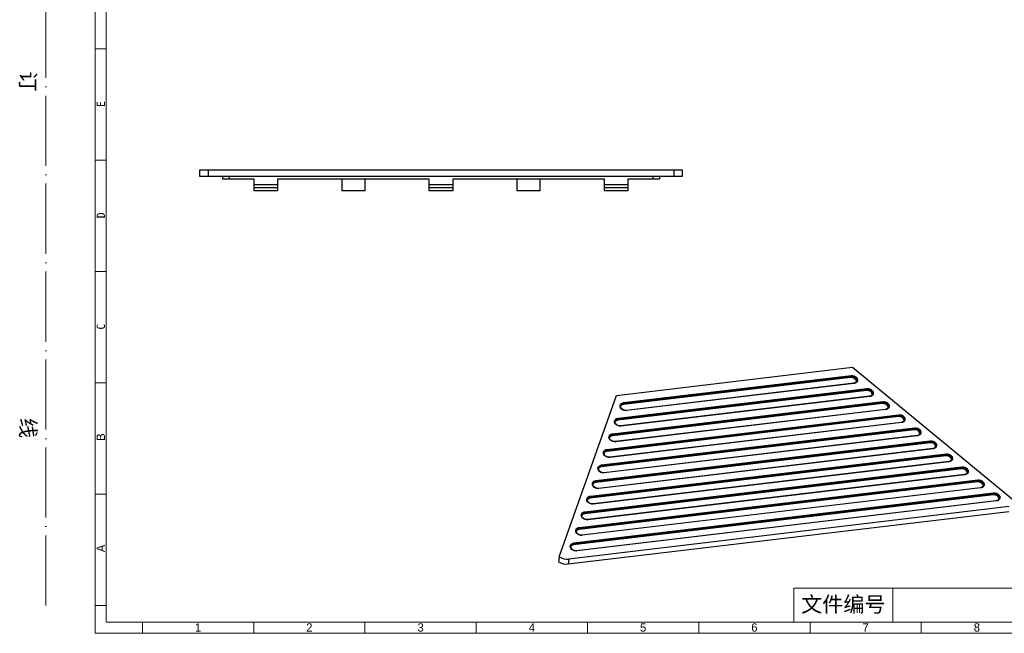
# Model space of a CAD drawing. Header units: millimetres. Extents: x 2960 to 3589, y 1910 to 2355.
# Tile 1 of 3: x 2982 to 3319, y 1935 to 2145. Entities that reach past the tile are written whole.
import ezdxf

# ---------------------------------------------------------------- set-up
doc = ezdxf.new("R2010")
doc.units = ezdxf.units.MM
doc.linetypes.add('ACAD_ISO04W100', pattern=[30, 24, -3, 0, -3])
doc.linetypes.add('CENTERLINE', pattern=[30, 12, -1.5, 3, -1.5, 12])
doc.layers.add('框', color=1, linetype='CENTERLINE', lineweight=5)
doc.styles.add('s', font='txt')
doc.styles.add('SIMPLEX', font='SIMPLEX.shx', dxfattribs={"height": 3.5})
doc.styles.get("Standard").update_dxf_attribs({"font": 'arial.ttf'})

msp = doc.modelspace()

# ---------------------------------------------------------------- linework, layer by layer
at = {"color": 7, "linetype": 'Continuous'}
for p, q in [((3043.633, 2091.195), (3209.131, 2091.195)), ((3209.088, 2093.195), (3043.676, 2093.195)), ((3046.69, 2093.195), (3046.635, 2091.195)), ((3051.588, 2091.195), (3051.588, 2090.195)), ((3053.788, 2091.195), (3053.788, 2090.195)), ((3198.976, 2091.195), (3198.976, 2090.195)), ((3201.176, 2091.195), (3201.176, 2090.195)), ((3206.074, 2093.195), (3206.128, 2091.195)), ((3062.382, 2090.195), (3051.588, 2090.195)), ((3062.382, 2086.195), (3062.382, 2090.195)), ((3070.382, 2088.195), (3062.382, 2088.195)), ((3070.382, 2090.195), (3070.382, 2086.195)), ((3122.382, 2090.195), (3070.382, 2090.195)), ((3092.382, 2090.195), (3092.382, 2086.195)), ((3100.382, 2086.195), (3100.382, 2090.195)), ((3122.382, 2086.195), (3122.382, 2090.195)), ((3130.382, 2088.195), (3122.382, 2088.195)), ((3182.382, 2090.195), (3130.382, 2090.195)), ((3130.382, 2090.195), (3130.382, 2086.195)), ((3152.382, 2090.195), (3152.382, 2086.195)), ((3160.382, 2086.195), (3160.382, 2090.195)), ((3182.382, 2086.195), (3182.382, 2090.195)), ((3190.382, 2088.195), (3182.382, 2088.195)), ((3201.176, 2090.195), (3190.382, 2090.195)), ((3190.382, 2090.195), (3190.382, 2086.195)), ((3070.382, 2087.195), (3062.382, 2087.195)), ((3070.382, 2086.195), (3062.382, 2086.195)), ((3100.382, 2086.195), (3092.382, 2086.195)), ((3130.382, 2087.195), (3122.382, 2087.195)), ((3130.382, 2086.195), (3122.382, 2086.195)), ((3160.382, 2086.195), (3152.382, 2086.195)), ((3190.382, 2087.195), (3182.382, 2087.195)), ((3190.382, 2086.195), (3182.382, 2086.195)), ((3186.493, 2016.17), (3267.33, 2025.793)), ((3267.33, 2025.793), (3323.478, 1979.537)), ((3266.761, 2022.271), (3188.843, 2012.996)), ((3188.911, 2013.679), (3266.83, 2022.954)), ((3188.935, 2013.406), (3266.854, 2022.681)), ((3267.755, 2020.299), (3189.836, 2011.024)), ((3267.812, 2020.227), (3189.893, 2010.952)), ((3266.761, 2022.271), (3266.854, 2022.681)), ((3267.891, 2020.321), (3267.755, 2020.299)), ((3268.753, 2020.983), (3268.752, 2020.981)), ((3272.183, 2017.804), (3186.949, 2007.658)), ((3187.018, 2008.341), (3272.252, 2018.487)), ((3187.041, 2008.068), (3272.276, 2018.214)), ((3272.183, 2017.804), (3272.276, 2018.214)), ((3166.882, 1960.896), (3186.493, 2016.17)), ((3277.606, 2013.337), (3185.055, 2002.32)), ((3185.124, 2003.003), (3277.675, 2014.02)), ((3185.147, 2002.73), (3277.698, 2013.747)), ((3273.177, 2015.832), (3187.942, 2005.686)), ((3273.234, 2015.76), (3187.999, 2005.614)), ((3188.843, 2012.996), (3188.935, 2013.406)), ((3273.314, 2015.854), (3273.177, 2015.832)), ((3274.176, 2016.516), (3274.175, 2016.514)), ((3277.606, 2013.337), (3277.698, 2013.747)), ((3278.599, 2011.365), (3186.048, 2000.348)), ((3278.656, 2011.293), (3186.105, 2000.276)), ((3187.87, 2012.543), (3187.87, 2012.543)), ((3189.836, 2011.024), (3189.698, 2011.013)), ((3278.736, 2011.387), (3278.599, 2011.365)), ((3279.598, 2012.049), (3279.597, 2012.047)), ((3283.028, 2008.87), (3183.161, 1996.982)), ((3183.23, 1997.665), (3283.097, 2009.553)), ((3183.254, 1997.392), (3283.121, 2009.28)), ((3284.022, 2006.898), (3184.155, 1995.01)), ((3284.079, 2006.826), (3184.211, 1994.938)), ((3185.976, 2007.205), (3185.976, 2007.205)), ((3186.949, 2007.658), (3187.041, 2008.068)), ((3283.028, 2008.87), (3283.121, 2009.28)), ((3284.158, 2006.92), (3284.022, 2006.898)), ((3285.02, 2007.582), (3285.019, 2007.58)), ((3288.45, 2004.403), (3181.267, 1991.644)), ((3181.336, 1992.327), (3288.519, 2005.086)), ((3181.36, 1992.054), (3288.543, 2004.813)), ((3187.942, 2005.686), (3187.805, 2005.675)), ((3288.45, 2004.403), (3288.543, 2004.813)), ((3290.442, 2003.115), (3290.442, 2003.113)), ((3293.873, 1999.936), (3179.373, 1986.306)), ((3179.442, 1986.989), (3293.942, 2000.619)), ((3179.466, 1986.716), (3293.965, 2000.346)), ((3289.444, 2002.431), (3182.261, 1989.672)), ((3289.501, 2002.359), (3182.318, 1989.6)), ((3184.083, 2001.867), (3184.083, 2001.867)), ((3185.055, 2002.32), (3185.147, 2002.73)), ((3186.048, 2000.348), (3185.911, 2000.337)), ((3289.581, 2002.453), (3289.444, 2002.431)), ((3293.873, 1999.936), (3293.965, 2000.346)), ((3294.866, 1997.964), (3180.367, 1984.334)), ((3294.923, 1997.891), (3180.424, 1984.262)), ((3182.189, 1996.529), (3182.189, 1996.529)), ((3183.161, 1996.982), (3183.254, 1997.392)), ((3295.003, 1997.986), (3294.866, 1997.964)), ((3295.865, 1998.648), (3295.864, 1998.645)), ((3299.295, 1995.469), (3177.479, 1980.968)), ((3177.548, 1981.651), (3299.364, 1996.152)), ((3177.572, 1981.378), (3299.388, 1995.879)), ((3300.289, 1993.497), (3178.473, 1978.996)), ((3300.345, 1993.424), (3178.53, 1978.924)), ((3184.155, 1995.01), (3184.017, 1994.999)), ((3299.295, 1995.469), (3299.388, 1995.879)), ((3300.425, 1993.519), (3300.289, 1993.497)), ((3301.287, 1994.181), (3301.286, 1994.178)), ((3304.717, 1991.002), (3175.586, 1975.63)), ((3175.655, 1976.313), (3304.786, 1991.685)), ((3175.678, 1976.04), (3304.81, 1991.412)), ((3180.295, 1991.191), (3180.295, 1991.191)), ((3181.267, 1991.644), (3181.36, 1992.054)), ((3182.261, 1989.672), (3182.123, 1989.661)), ((3304.717, 1991.002), (3304.81, 1991.412)), ((3306.709, 1989.714), (3306.708, 1989.711)), ((3310.14, 1986.535), (3173.692, 1970.292)), ((3173.761, 1970.975), (3310.209, 1987.218)), ((3173.784, 1970.703), (3310.232, 1986.945)), ((3305.711, 1989.03), (3176.579, 1973.658)), ((3305.768, 1988.957), (3176.636, 1973.586)), ((3179.373, 1986.306), (3179.466, 1986.716)), ((3305.848, 1989.051), (3305.711, 1989.03)), ((3310.14, 1986.535), (3310.232, 1986.945)), ((3311.133, 1984.563), (3174.685, 1968.32)), ((3311.19, 1984.49), (3174.742, 1968.248)), ((3178.401, 1985.853), (3178.401, 1985.853)), ((3180.367, 1984.334), (3180.229, 1984.323)), ((3311.27, 1984.584), (3311.133, 1984.563)), ((3312.132, 1985.247), (3312.131, 1985.244)), ((3315.562, 1982.068), (3171.798, 1964.954)), ((3171.867, 1965.637), (3315.631, 1982.751)), ((3171.89, 1965.365), (3315.654, 1982.478)), ((3316.556, 1980.095), (3172.791, 1962.982)), ((3316.612, 1980.023), (3172.848, 1962.91)), ((3176.507, 1980.515), (3176.507, 1980.515)), ((3177.479, 1980.968), (3177.572, 1981.378)), ((3315.562, 1982.068), (3315.654, 1982.478)), ((3316.692, 1980.117), (3316.556, 1980.095)), ((3317.554, 1980.78), (3317.553, 1980.777)), ((3169.902, 1958.439), (3320.893, 1976.412)), ((3321.02, 1978.098), (3170.132, 1960.137)), ((3178.473, 1978.996), (3178.335, 1978.985)), ((3174.613, 1975.177), (3174.613, 1975.177)), ((3175.586, 1975.63), (3175.678, 1976.04)), ((3176.579, 1973.658), (3176.441, 1973.647)), ((3172.719, 1969.839), (3172.72, 1969.839)), ((3173.692, 1970.292), (3173.784, 1970.703)), ((3174.685, 1968.32), (3174.548, 1968.309)), ((3170.826, 1964.501), (3170.826, 1964.501)), ((3171.798, 1964.954), (3171.89, 1965.365)), ((3172.791, 1962.982), (3172.654, 1962.971)), ((3170.132, 1960.137), (3169.902, 1958.439))]:
    msp.add_line(p, q, dxfattribs=at)
for points in [[(3268.753, 2020.983), (3268.583, 2020.694), (3268.283, 2020.46), (3267.891, 2020.321)], [(3274.175, 2016.516), (3274.005, 2016.227), (3273.706, 2015.993), (3273.314, 2015.854)], [(3189.698, 2011.013), (3189.204, 2011.056), (3188.716, 2011.229), (3188.296, 2011.516), (3188, 2011.882), (3187.865, 2012.281), (3187.87, 2012.543)], [(3279.598, 2012.049), (3279.427, 2011.76), (3279.128, 2011.526), (3278.736, 2011.387)], [(3187.805, 2005.675), (3187.31, 2005.719), (3186.822, 2005.891), (3186.402, 2006.178), (3186.106, 2006.544), (3185.971, 2006.943), (3185.976, 2007.205)], [(3285.02, 2007.582), (3284.849, 2007.293), (3284.55, 2007.059), (3284.158, 2006.92)], [(3290.442, 2003.115), (3290.272, 2002.826), (3289.973, 2002.592), (3289.581, 2002.453)], [(3185.911, 2000.337), (3185.416, 2000.381), (3184.928, 2000.553), (3184.508, 2000.84), (3184.212, 2001.206), (3184.077, 2001.605), (3184.083, 2001.867)], [(3184.017, 1994.999), (3183.522, 1995.043), (3183.034, 1995.215), (3182.614, 1995.502), (3182.318, 1995.869), (3182.183, 1996.267), (3182.189, 1996.529)], [(3295.865, 1998.648), (3295.694, 1998.359), (3295.395, 1998.125), (3295.003, 1997.986)], [(3301.287, 1994.181), (3301.116, 1993.892), (3300.817, 1993.657), (3300.425, 1993.519)], [(3182.123, 1989.661), (3181.629, 1989.705), (3181.14, 1989.877), (3180.72, 1990.164), (3180.425, 1990.531), (3180.289, 1990.929), (3180.295, 1991.191)], [(3306.709, 1989.714), (3306.539, 1989.425), (3306.239, 1989.19), (3305.848, 1989.051)], [(3180.229, 1984.323), (3179.735, 1984.367), (3179.247, 1984.539), (3178.826, 1984.826), (3178.531, 1985.193), (3178.395, 1985.591), (3178.401, 1985.853)], [(3312.132, 1985.247), (3311.961, 1984.958), (3311.662, 1984.723), (3311.27, 1984.584)], [(3178.335, 1978.985), (3177.841, 1979.029), (3177.353, 1979.201), (3176.932, 1979.488), (3176.637, 1979.855), (3176.501, 1980.253), (3176.507, 1980.515)], [(3317.554, 1980.78), (3317.383, 1980.49), (3317.084, 1980.256), (3316.692, 1980.117)], [(3176.441, 1973.647), (3175.947, 1973.691), (3175.459, 1973.863), (3175.039, 1974.15), (3174.743, 1974.517), (3174.608, 1974.916), (3174.613, 1975.177)], [(3174.548, 1968.309), (3174.053, 1968.353), (3173.565, 1968.525), (3173.145, 1968.812), (3172.849, 1969.179), (3172.714, 1969.578), (3172.72, 1969.839)], [(3172.654, 1962.971), (3172.159, 1963.015), (3171.671, 1963.187), (3171.251, 1963.474), (3170.955, 1963.841), (3170.82, 1964.24), (3170.826, 1964.501)]]:
    msp.add_lwpolyline(points, dxfattribs=at)
for centre in [(3189.664, 2012.883), (3187.77, 2007.545), (3185.876, 2002.207), (3183.982, 1996.869), (3182.088, 1991.531), (3180.194, 1986.193), (3178.301, 1980.855), (3176.407, 1975.517), (3174.513, 1970.179), (3172.619, 1964.841)]:
    msp.add_arc(centre, 1.945, 275.1255, 276.77398, dxfattribs=at)
for centre, major_axis, ratio, start_param, end_param in [((3043.004, 1956.5), (9.111, 459.791), 0.0046382, 1.2690254, 1.273578), ((3209.76, 1956.5), (-9.111, 459.791), 0.0046382, -1.273578, -1.2690254), ((3267.188, 2021.085), (1.441, -0.453), 0.7695704, 6.4138059, 8.3832897), ((3272.61, 2016.618), (1.441, -0.453), 0.7695704, 6.4138059, 8.3832897), ((3278.033, 2012.151), (1.441, -0.453), 0.7695704, 6.4138059, 8.3832897), ((3189.269, 2011.81), (1.441, -0.453), 0.7695704, 8.3832897, 9.3623572), ((3187.376, 2006.472), (1.441, -0.453), 0.7695704, 8.3832897, 9.3623572), ((3283.455, 2007.684), (1.441, -0.453), 0.7695704, 6.4138059, 8.3832897), ((3288.877, 2003.217), (1.441, -0.453), 0.7695704, 6.4138059, 8.3832897), ((3185.482, 2001.134), (1.441, -0.453), 0.7695704, 8.3832897, 9.3623572), ((3294.299, 1998.75), (1.441, -0.453), 0.7695704, 6.4138059, 8.3832897), ((3183.588, 1995.796), (1.441, -0.453), 0.7695704, 8.3832897, 9.3623572), ((3299.722, 1994.283), (1.441, -0.453), 0.7695704, 6.4138059, 8.3832897), ((3181.694, 1990.458), (1.441, -0.453), 0.7695704, 8.3832897, 9.3623572), ((3305.144, 1989.816), (1.441, -0.453), 0.7695704, 6.4138059, 8.3832897), ((3179.8, 1985.12), (1.441, -0.453), 0.7695704, 8.3832897, 9.3623572), ((3310.566, 1985.349), (1.441, -0.453), 0.7695704, 6.4138059, 8.3832897), ((3177.906, 1979.782), (1.441, -0.453), 0.7695704, 8.3832897, 9.3623572), ((3315.989, 1980.882), (1.441, -0.453), 0.7695704, 6.4138059, 8.3832897), ((3176.012, 1974.444), (1.441, -0.453), 0.7695704, 8.3832897, 9.3623572), ((3174.119, 1969.106), (1.441, -0.453), 0.7695704, 8.3832897, 9.3623572), ((3172.225, 1963.768), (1.441, -0.453), 0.7695704, 8.3832897, 9.3623572), ((3153.318, 1847.274), (48.989, 391.657), 0.001702, 1.2766716, 1.2812242), ((3169.013, 1963.325), (3.834, -1.223), 0.7769785, -1.8976744, -1.0407763), ((3168.784, 1961.627), (3.834, -1.223), 0.7769785, -1.8931218, -1.0407763)]:
    msp.add_ellipse(centre, major_axis=major_axis, ratio=ratio, start_param=start_param, end_param=end_param, dxfattribs=at)
for points, knots in [([(3266.83, 2022.954), (3267.151, 2022.992), (3267.808, 2022.911), (3268.504, 2022.494), (3268.874, 2022.019), (3269.026, 2021.635), (3269.047, 2021.242), (3268.966, 2020.997), (3268.906, 2020.888)], [0, 0, 0, 0, 0.2759672, 0.5458342, 0.6699869, 0.7851578, 0.8935672, 1, 1, 1, 1]), ([(3266.83, 2022.954), (3266.846, 2022.909), (3266.862, 2022.818), (3266.863, 2022.725), (3266.854, 2022.681)], [0, 0, 0, 0, 0.5190058, 1, 1, 1, 1]), ([(3266.854, 2022.681), (3267.122, 2022.713), (3267.673, 2022.652), (3268.268, 2022.32), (3268.605, 2021.939), (3268.764, 2021.624), (3268.822, 2021.297), (3268.787, 2021.082), (3268.753, 2020.983)], [0, 0, 0, 0, 0.2734412, 0.5429239, 0.6682014, 0.7849436, 0.8943797, 1, 1, 1, 1]), ([(3267.812, 2020.227), (3267.805, 2020.246), (3267.794, 2020.274), (3267.766, 2020.3), (3267.755, 2020.299)], [0, 0, 0, 0, 0.64509, 1, 1, 1, 1]), ([(3268.153, 2020.301), (3268.126, 2020.292), (3268.014, 2020.259), (3267.899, 2020.237), (3267.812, 2020.227)], [0, 0, 0, 0, 0.2455271, 1, 1, 1, 1]), ([(3268.754, 2020.674), (3268.715, 2020.633), (3268.543, 2020.469), (3268.325, 2020.356), (3268.153, 2020.301)], [0, 0, 0, 0, 0.2386124, 1, 1, 1, 1]), ([(3268.906, 2020.888), (3268.875, 2020.831), (3268.826, 2020.757), (3268.769, 2020.691), (3268.754, 2020.674)], [0, 0, 0, 0, 0.7463035, 1, 1, 1, 1]), ([(3272.252, 2018.487), (3272.573, 2018.525), (3273.23, 2018.444), (3273.926, 2018.027), (3274.296, 2017.552), (3274.449, 2017.168), (3274.469, 2016.775), (3274.388, 2016.53), (3274.328, 2016.421)], [0, 0, 0, 0, 0.2759672, 0.5458342, 0.6699869, 0.7851578, 0.8935672, 1, 1, 1, 1]), ([(3272.252, 2018.487), (3272.269, 2018.442), (3272.285, 2018.351), (3272.286, 2018.258), (3272.276, 2018.214)], [0, 0, 0, 0, 0.5190058, 1, 1, 1, 1]), ([(3272.276, 2018.214), (3272.544, 2018.246), (3273.096, 2018.185), (3273.69, 2017.853), (3274.028, 2017.471), (3274.186, 2017.157), (3274.245, 2016.83), (3274.21, 2016.615), (3274.176, 2016.516)], [0, 0, 0, 0, 0.2734412, 0.5429239, 0.6682014, 0.7849436, 0.8943797, 1, 1, 1, 1]), ([(3187.691, 2012.512), (3187.689, 2012.653), (3187.746, 2012.944), (3188.011, 2013.315), (3188.417, 2013.577), (3188.741, 2013.659), (3188.911, 2013.679)], [0, 0, 0, 0, 0.2302298, 0.4661306, 0.7211665, 1, 1, 1, 1]), ([(3187.87, 2012.543), (3187.89, 2012.653), (3187.973, 2012.871), (3188.301, 2013.241), (3188.679, 2013.376), (3188.935, 2013.406)], [0, 0, 0, 0, 0.2294822, 0.4686455, 1, 1, 1, 1]), ([(3188.911, 2013.679), (3188.928, 2013.634), (3188.944, 2013.543), (3188.945, 2013.449), (3188.935, 2013.406)], [0, 0, 0, 0, 0.5190037, 1, 1, 1, 1]), ([(3273.234, 2015.76), (3273.227, 2015.779), (3273.216, 2015.807), (3273.188, 2015.833), (3273.177, 2015.832)], [0, 0, 0, 0, 0.64509, 1, 1, 1, 1]), ([(3273.575, 2015.833), (3273.548, 2015.825), (3273.436, 2015.792), (3273.321, 2015.77), (3273.234, 2015.76)], [0, 0, 0, 0, 0.2455271, 1, 1, 1, 1]), ([(3274.176, 2016.207), (3274.138, 2016.165), (3273.965, 2016.001), (3273.747, 2015.889), (3273.575, 2015.833)], [0, 0, 0, 0, 0.2386124, 1, 1, 1, 1]), ([(3274.328, 2016.421), (3274.297, 2016.363), (3274.248, 2016.29), (3274.191, 2016.224), (3274.176, 2016.207)], [0, 0, 0, 0, 0.7463035, 1, 1, 1, 1]), ([(3277.675, 2014.02), (3277.995, 2014.058), (3278.652, 2013.977), (3279.348, 2013.56), (3279.718, 2013.085), (3279.871, 2012.701), (3279.891, 2012.308), (3279.81, 2012.063), (3279.751, 2011.954)], [0, 0, 0, 0, 0.2759672, 0.5458342, 0.6699869, 0.7851578, 0.8935672, 1, 1, 1, 1]), ([(3277.675, 2014.02), (3277.691, 2013.975), (3277.707, 2013.884), (3277.708, 2013.79), (3277.698, 2013.747)], [0, 0, 0, 0, 0.5190058, 1, 1, 1, 1]), ([(3277.698, 2013.747), (3277.967, 2013.779), (3278.518, 2013.718), (3279.112, 2013.386), (3279.45, 2013.004), (3279.608, 2012.69), (3279.667, 2012.363), (3279.632, 2012.148), (3279.598, 2012.049)], [0, 0, 0, 0, 0.2734412, 0.5429239, 0.6682014, 0.7849436, 0.8943797, 1, 1, 1, 1]), ([(3189.837, 2010.946), (3189.576, 2010.922), (3189.042, 2010.979), (3188.341, 2011.316), (3187.835, 2011.844), (3187.692, 2012.299), (3187.691, 2012.512)], [0, 0, 0, 0, 0.2687591, 0.5362911, 0.7819731, 1, 1, 1, 1]), ([(3189.893, 2010.952), (3189.886, 2010.971), (3189.876, 2010.999), (3189.847, 2011.025), (3189.836, 2011.024)], [0, 0, 0, 0, 0.6452109, 1, 1, 1, 1]), ([(3278.656, 2011.293), (3278.649, 2011.312), (3278.639, 2011.34), (3278.611, 2011.366), (3278.599, 2011.365)], [0, 0, 0, 0, 0.64509, 1, 1, 1, 1]), ([(3278.998, 2011.366), (3278.97, 2011.358), (3278.859, 2011.325), (3278.744, 2011.303), (3278.656, 2011.293)], [0, 0, 0, 0, 0.2455271, 1, 1, 1, 1]), ([(3279.598, 2011.74), (3279.56, 2011.698), (3279.388, 2011.534), (3279.17, 2011.422), (3278.998, 2011.366)], [0, 0, 0, 0, 0.2386124, 1, 1, 1, 1]), ([(3279.751, 2011.954), (3279.719, 2011.896), (3279.67, 2011.823), (3279.613, 2011.757), (3279.598, 2011.74)], [0, 0, 0, 0, 0.7463035, 1, 1, 1, 1]), ([(3185.797, 2007.174), (3185.796, 2007.315), (3185.853, 2007.607), (3186.117, 2007.977), (3186.524, 2008.239), (3186.847, 2008.321), (3187.018, 2008.341)], [0, 0, 0, 0, 0.2302298, 0.4661306, 0.7211665, 1, 1, 1, 1]), ([(3187.944, 2005.608), (3187.682, 2005.584), (3187.148, 2005.641), (3186.448, 2005.978), (3185.941, 2006.506), (3185.799, 2006.961), (3185.797, 2007.174)], [0, 0, 0, 0, 0.2687591, 0.5362911, 0.7819731, 1, 1, 1, 1]), ([(3185.977, 2007.205), (3185.996, 2007.315), (3186.079, 2007.533), (3186.407, 2007.903), (3186.785, 2008.038), (3187.041, 2008.068)], [0, 0, 0, 0, 0.2294822, 0.4686455, 1, 1, 1, 1]), ([(3187.018, 2008.341), (3187.034, 2008.296), (3187.05, 2008.205), (3187.051, 2008.111), (3187.041, 2008.068)], [0, 0, 0, 0, 0.5190037, 1, 1, 1, 1]), ([(3283.097, 2009.553), (3283.418, 2009.591), (3284.075, 2009.51), (3284.771, 2009.093), (3285.141, 2008.618), (3285.293, 2008.234), (3285.314, 2007.841), (3285.233, 2007.596), (3285.173, 2007.487)], [0, 0, 0, 0, 0.2759672, 0.5458342, 0.6699869, 0.7851578, 0.8935672, 1, 1, 1, 1]), ([(3283.097, 2009.553), (3283.113, 2009.508), (3283.129, 2009.417), (3283.13, 2009.323), (3283.121, 2009.28)], [0, 0, 0, 0, 0.5190058, 1, 1, 1, 1]), ([(3283.121, 2009.28), (3283.389, 2009.312), (3283.94, 2009.251), (3284.534, 2008.919), (3284.872, 2008.537), (3285.031, 2008.223), (3285.089, 2007.896), (3285.054, 2007.681), (3285.02, 2007.582)], [0, 0, 0, 0, 0.2734412, 0.5429239, 0.6682014, 0.7849436, 0.8943797, 1, 1, 1, 1]), ([(3284.079, 2006.826), (3284.072, 2006.845), (3284.061, 2006.873), (3284.033, 2006.899), (3284.022, 2006.898)], [0, 0, 0, 0, 0.64509, 1, 1, 1, 1]), ([(3284.42, 2006.899), (3284.393, 2006.891), (3284.281, 2006.858), (3284.166, 2006.836), (3284.079, 2006.826)], [0, 0, 0, 0, 0.2455271, 1, 1, 1, 1]), ([(3285.02, 2007.273), (3284.982, 2007.231), (3284.81, 2007.067), (3284.592, 2006.955), (3284.42, 2006.899)], [0, 0, 0, 0, 0.2386124, 1, 1, 1, 1]), ([(3285.173, 2007.487), (3285.142, 2007.429), (3285.092, 2007.356), (3285.035, 2007.29), (3285.02, 2007.273)], [0, 0, 0, 0, 0.7463035, 1, 1, 1, 1]), ([(3187.999, 2005.614), (3187.992, 2005.633), (3187.982, 2005.661), (3187.954, 2005.687), (3187.942, 2005.686)], [0, 0, 0, 0, 0.6452109, 1, 1, 1, 1]), ([(3288.519, 2005.086), (3288.84, 2005.124), (3289.497, 2005.043), (3290.193, 2004.626), (3290.563, 2004.151), (3290.716, 2003.767), (3290.736, 2003.374), (3290.655, 2003.129), (3290.595, 2003.02)], [0, 0, 0, 0, 0.2759672, 0.5458342, 0.6699869, 0.7851578, 0.8935672, 1, 1, 1, 1]), ([(3288.519, 2005.086), (3288.535, 2005.041), (3288.552, 2004.95), (3288.553, 2004.856), (3288.543, 2004.813)], [0, 0, 0, 0, 0.5190058, 1, 1, 1, 1]), ([(3288.543, 2004.813), (3288.811, 2004.845), (3289.363, 2004.783), (3289.957, 2004.452), (3290.295, 2004.07), (3290.453, 2003.756), (3290.512, 2003.428), (3290.477, 2003.214), (3290.442, 2003.115)], [0, 0, 0, 0, 0.2734412, 0.5429239, 0.6682014, 0.7849436, 0.8943797, 1, 1, 1, 1]), ([(3183.903, 2001.836), (3183.902, 2001.977), (3183.959, 2002.269), (3184.223, 2002.639), (3184.63, 2002.901), (3184.953, 2002.983), (3185.124, 2003.003)], [0, 0, 0, 0, 0.2302298, 0.4661306, 0.7211665, 1, 1, 1, 1]), ([(3186.05, 2000.27), (3185.788, 2000.246), (3185.254, 2000.303), (3184.554, 2000.64), (3184.048, 2001.169), (3183.905, 2001.623), (3183.903, 2001.836)], [0, 0, 0, 0, 0.2687591, 0.5362911, 0.7819731, 1, 1, 1, 1]), ([(3184.083, 2001.867), (3184.102, 2001.977), (3184.185, 2002.195), (3184.513, 2002.565), (3184.891, 2002.7), (3185.147, 2002.73)], [0, 0, 0, 0, 0.2294822, 0.4686455, 1, 1, 1, 1]), ([(3185.124, 2003.003), (3185.14, 2002.958), (3185.156, 2002.867), (3185.157, 2002.773), (3185.147, 2002.73)], [0, 0, 0, 0, 0.5190037, 1, 1, 1, 1]), ([(3186.105, 2000.276), (3186.098, 2000.295), (3186.088, 2000.323), (3186.06, 2000.349), (3186.048, 2000.348)], [0, 0, 0, 0, 0.6452109, 1, 1, 1, 1]), ([(3289.501, 2002.359), (3289.494, 2002.378), (3289.483, 2002.406), (3289.455, 2002.432), (3289.444, 2002.431)], [0, 0, 0, 0, 0.64509, 1, 1, 1, 1]), ([(3289.842, 2002.432), (3289.815, 2002.423), (3289.703, 2002.391), (3289.588, 2002.369), (3289.501, 2002.359)], [0, 0, 0, 0, 0.2455271, 1, 1, 1, 1]), ([(3290.443, 2002.806), (3290.405, 2002.764), (3290.232, 2002.6), (3290.014, 2002.488), (3289.842, 2002.432)], [0, 0, 0, 0, 0.2386124, 1, 1, 1, 1]), ([(3290.595, 2003.02), (3290.564, 2002.962), (3290.515, 2002.889), (3290.458, 2002.823), (3290.443, 2002.806)], [0, 0, 0, 0, 0.7463035, 1, 1, 1, 1]), ([(3293.942, 2000.619), (3294.262, 2000.657), (3294.919, 2000.576), (3295.615, 2000.159), (3295.985, 1999.684), (3296.138, 1999.3), (3296.158, 1998.907), (3296.077, 1998.662), (3296.018, 1998.553)], [0, 0, 0, 0, 0.2759672, 0.5458342, 0.6699869, 0.7851578, 0.8935672, 1, 1, 1, 1]), ([(3293.942, 2000.619), (3293.958, 2000.574), (3293.974, 2000.483), (3293.975, 2000.389), (3293.965, 2000.346)], [0, 0, 0, 0, 0.5190058, 1, 1, 1, 1]), ([(3293.965, 2000.346), (3294.234, 2000.378), (3294.785, 2000.316), (3295.379, 1999.985), (3295.717, 1999.603), (3295.875, 1999.289), (3295.934, 1998.961), (3295.899, 1998.747), (3295.865, 1998.648)], [0, 0, 0, 0, 0.2734412, 0.5429239, 0.6682014, 0.7849436, 0.8943797, 1, 1, 1, 1]), ([(3182.009, 1996.498), (3182.008, 1996.639), (3182.065, 1996.931), (3182.329, 1997.302), (3182.736, 1997.563), (3183.06, 1997.645), (3183.23, 1997.665)], [0, 0, 0, 0, 0.2302298, 0.4661306, 0.7211665, 1, 1, 1, 1]), ([(3184.156, 1994.932), (3183.895, 1994.908), (3183.36, 1994.965), (3182.66, 1995.302), (3182.154, 1995.831), (3182.011, 1996.285), (3182.009, 1996.498)], [0, 0, 0, 0, 0.2687591, 0.5362911, 0.7819731, 1, 1, 1, 1]), ([(3182.189, 1996.529), (3182.208, 1996.639), (3182.291, 1996.857), (3182.619, 1997.227), (3182.997, 1997.362), (3183.254, 1997.392)], [0, 0, 0, 0, 0.2294822, 0.4686455, 1, 1, 1, 1]), ([(3183.23, 1997.665), (3183.246, 1997.62), (3183.262, 1997.529), (3183.263, 1997.436), (3183.254, 1997.392)], [0, 0, 0, 0, 0.5190037, 1, 1, 1, 1]), ([(3294.923, 1997.891), (3294.916, 1997.911), (3294.906, 1997.939), (3294.878, 1997.965), (3294.866, 1997.964)], [0, 0, 0, 0, 0.64509, 1, 1, 1, 1]), ([(3295.265, 1997.965), (3295.237, 1997.956), (3295.125, 1997.924), (3295.01, 1997.902), (3294.923, 1997.891)], [0, 0, 0, 0, 0.2455271, 1, 1, 1, 1]), ([(3295.865, 1998.339), (3295.827, 1998.297), (3295.655, 1998.133), (3295.437, 1998.021), (3295.265, 1997.965)], [0, 0, 0, 0, 0.2386124, 1, 1, 1, 1]), ([(3296.018, 1998.553), (3295.986, 1998.495), (3295.937, 1998.422), (3295.88, 1998.356), (3295.865, 1998.339)], [0, 0, 0, 0, 0.7463035, 1, 1, 1, 1]), ([(3184.211, 1994.938), (3184.205, 1994.957), (3184.194, 1994.985), (3184.166, 1995.011), (3184.155, 1995.01)], [0, 0, 0, 0, 0.6452109, 1, 1, 1, 1]), ([(3299.364, 1996.152), (3299.684, 1996.19), (3300.342, 1996.109), (3301.038, 1995.692), (3301.407, 1995.217), (3301.56, 1994.833), (3301.581, 1994.44), (3301.5, 1994.195), (3301.44, 1994.086)], [0, 0, 0, 0, 0.2759672, 0.5458342, 0.6699869, 0.7851578, 0.8935672, 1, 1, 1, 1]), ([(3299.364, 1996.152), (3299.38, 1996.107), (3299.396, 1996.016), (3299.397, 1995.922), (3299.388, 1995.879)], [0, 0, 0, 0, 0.5190058, 1, 1, 1, 1]), ([(3299.388, 1995.879), (3299.656, 1995.911), (3300.207, 1995.849), (3300.801, 1995.518), (3301.139, 1995.136), (3301.297, 1994.822), (3301.356, 1994.494), (3301.321, 1994.28), (3301.287, 1994.181)], [0, 0, 0, 0, 0.2734412, 0.5429239, 0.6682014, 0.7849436, 0.8943797, 1, 1, 1, 1]), ([(3300.345, 1993.424), (3300.339, 1993.444), (3300.328, 1993.472), (3300.3, 1993.498), (3300.289, 1993.497)], [0, 0, 0, 0, 0.64509, 1, 1, 1, 1]), ([(3300.687, 1993.498), (3300.66, 1993.489), (3300.548, 1993.456), (3300.433, 1993.435), (3300.345, 1993.424)], [0, 0, 0, 0, 0.2455271, 1, 1, 1, 1]), ([(3301.287, 1993.872), (3301.249, 1993.83), (3301.077, 1993.666), (3300.859, 1993.554), (3300.687, 1993.498)], [0, 0, 0, 0, 0.2386124, 1, 1, 1, 1]), ([(3301.44, 1994.086), (3301.409, 1994.028), (3301.359, 1993.955), (3301.302, 1993.889), (3301.287, 1993.872)], [0, 0, 0, 0, 0.7463035, 1, 1, 1, 1]), ([(3180.115, 1991.16), (3180.114, 1991.301), (3180.171, 1991.593), (3180.436, 1991.964), (3180.842, 1992.225), (3181.166, 1992.307), (3181.336, 1992.327)], [0, 0, 0, 0, 0.2302298, 0.4661306, 0.7211665, 1, 1, 1, 1]), ([(3182.262, 1989.594), (3182.001, 1989.57), (3181.467, 1989.627), (3180.766, 1989.964), (3180.26, 1990.493), (3180.117, 1990.947), (3180.115, 1991.16)], [0, 0, 0, 0, 0.2687591, 0.5362911, 0.7819731, 1, 1, 1, 1]), ([(3180.295, 1991.191), (3180.314, 1991.301), (3180.397, 1991.519), (3180.725, 1991.889), (3181.104, 1992.024), (3181.36, 1992.054)], [0, 0, 0, 0, 0.2294822, 0.4686455, 1, 1, 1, 1]), ([(3181.336, 1992.327), (3181.352, 1992.282), (3181.368, 1992.191), (3181.369, 1992.098), (3181.36, 1992.054)], [0, 0, 0, 0, 0.5190037, 1, 1, 1, 1]), ([(3182.318, 1989.6), (3182.311, 1989.619), (3182.3, 1989.647), (3182.272, 1989.673), (3182.261, 1989.672)], [0, 0, 0, 0, 0.6452109, 1, 1, 1, 1]), ([(3304.786, 1991.685), (3305.107, 1991.723), (3305.764, 1991.642), (3306.46, 1991.225), (3306.83, 1990.75), (3306.983, 1990.366), (3307.003, 1989.973), (3306.922, 1989.728), (3306.862, 1989.618)], [0, 0, 0, 0, 0.2759672, 0.5458342, 0.6699869, 0.7851578, 0.8935672, 1, 1, 1, 1]), ([(3304.786, 1991.685), (3304.802, 1991.64), (3304.819, 1991.549), (3304.82, 1991.455), (3304.81, 1991.412)], [0, 0, 0, 0, 0.5190058, 1, 1, 1, 1]), ([(3304.81, 1991.412), (3305.078, 1991.444), (3305.629, 1991.382), (3306.224, 1991.051), (3306.562, 1990.669), (3306.72, 1990.355), (3306.778, 1990.027), (3306.744, 1989.813), (3306.709, 1989.714)], [0, 0, 0, 0, 0.2734412, 0.5429239, 0.6682014, 0.7849436, 0.8943797, 1, 1, 1, 1]), ([(3306.862, 1989.618), (3306.831, 1989.561), (3306.782, 1989.488), (3306.725, 1989.421), (3306.71, 1989.405)], [0, 0, 0, 0, 0.7463035, 1, 1, 1, 1]), ([(3178.221, 1985.822), (3178.22, 1985.963), (3178.277, 1986.255), (3178.542, 1986.626), (3178.948, 1986.887), (3179.272, 1986.969), (3179.442, 1986.989)], [0, 0, 0, 0, 0.2302298, 0.4661306, 0.7211665, 1, 1, 1, 1]), ([(3178.401, 1985.853), (3178.421, 1985.963), (3178.503, 1986.181), (3178.831, 1986.551), (3179.21, 1986.686), (3179.466, 1986.716)], [0, 0, 0, 0, 0.2294822, 0.4686455, 1, 1, 1, 1]), ([(3179.442, 1986.989), (3179.458, 1986.944), (3179.475, 1986.853), (3179.476, 1986.76), (3179.466, 1986.716)], [0, 0, 0, 0, 0.5190037, 1, 1, 1, 1]), ([(3305.768, 1988.957), (3305.761, 1988.977), (3305.75, 1989.005), (3305.722, 1989.031), (3305.711, 1989.03)], [0, 0, 0, 0, 0.64509, 1, 1, 1, 1]), ([(3306.109, 1989.031), (3306.082, 1989.022), (3305.97, 1988.989), (3305.855, 1988.968), (3305.768, 1988.957)], [0, 0, 0, 0, 0.2455271, 1, 1, 1, 1]), ([(3306.71, 1989.405), (3306.672, 1989.363), (3306.499, 1989.199), (3306.281, 1989.087), (3306.109, 1989.031)], [0, 0, 0, 0, 0.2386124, 1, 1, 1, 1]), ([(3310.209, 1987.218), (3310.529, 1987.256), (3311.186, 1987.175), (3311.882, 1986.758), (3312.252, 1986.283), (3312.405, 1985.899), (3312.425, 1985.506), (3312.344, 1985.261), (3312.285, 1985.151)], [0, 0, 0, 0, 0.2759672, 0.5458342, 0.6699869, 0.7851578, 0.8935672, 1, 1, 1, 1]), ([(3310.209, 1987.218), (3310.225, 1987.173), (3310.241, 1987.082), (3310.242, 1986.988), (3310.232, 1986.945)], [0, 0, 0, 0, 0.5190058, 1, 1, 1, 1]), ([(3310.232, 1986.945), (3310.5, 1986.977), (3311.052, 1986.915), (3311.646, 1986.584), (3311.984, 1986.202), (3312.142, 1985.888), (3312.201, 1985.56), (3312.166, 1985.346), (3312.132, 1985.247)], [0, 0, 0, 0, 0.2734412, 0.5429239, 0.6682014, 0.7849436, 0.8943797, 1, 1, 1, 1]), ([(3180.368, 1984.256), (3180.107, 1984.232), (3179.573, 1984.289), (3178.872, 1984.626), (3178.366, 1985.155), (3178.223, 1985.609), (3178.221, 1985.822)], [0, 0, 0, 0, 0.2687591, 0.5362911, 0.7819731, 1, 1, 1, 1]), ([(3180.424, 1984.262), (3180.417, 1984.281), (3180.406, 1984.309), (3180.378, 1984.335), (3180.367, 1984.334)], [0, 0, 0, 0, 0.6452109, 1, 1, 1, 1]), ([(3311.19, 1984.49), (3311.183, 1984.51), (3311.173, 1984.538), (3311.144, 1984.564), (3311.133, 1984.563)], [0, 0, 0, 0, 0.64509, 1, 1, 1, 1]), ([(3311.531, 1984.564), (3311.504, 1984.555), (3311.392, 1984.522), (3311.277, 1984.501), (3311.19, 1984.49)], [0, 0, 0, 0, 0.2455271, 1, 1, 1, 1]), ([(3312.132, 1984.938), (3312.094, 1984.896), (3311.921, 1984.732), (3311.703, 1984.62), (3311.531, 1984.564)], [0, 0, 0, 0, 0.2386124, 1, 1, 1, 1]), ([(3312.285, 1985.151), (3312.253, 1985.094), (3312.204, 1985.021), (3312.147, 1984.954), (3312.132, 1984.938)], [0, 0, 0, 0, 0.7463035, 1, 1, 1, 1]), ([(3176.327, 1980.484), (3176.326, 1980.626), (3176.383, 1980.917), (3176.648, 1981.288), (3177.054, 1981.549), (3177.378, 1981.631), (3177.548, 1981.651)], [0, 0, 0, 0, 0.2302298, 0.4661306, 0.7211665, 1, 1, 1, 1]), ([(3178.474, 1978.918), (3178.213, 1978.895), (3177.679, 1978.951), (3176.978, 1979.288), (3176.472, 1979.817), (3176.329, 1980.271), (3176.327, 1980.484)], [0, 0, 0, 0, 0.2687591, 0.5362911, 0.7819731, 1, 1, 1, 1]), ([(3176.507, 1980.515), (3176.527, 1980.625), (3176.61, 1980.843), (3176.937, 1981.213), (3177.316, 1981.348), (3177.572, 1981.378)], [0, 0, 0, 0, 0.2294822, 0.4686455, 1, 1, 1, 1]), ([(3177.548, 1981.651), (3177.565, 1981.606), (3177.581, 1981.515), (3177.582, 1981.422), (3177.572, 1981.378)], [0, 0, 0, 0, 0.5190037, 1, 1, 1, 1]), ([(3315.631, 1982.751), (3315.951, 1982.789), (3316.609, 1982.708), (3317.305, 1982.291), (3317.674, 1981.816), (3317.827, 1981.432), (3317.847, 1981.039), (3317.766, 1980.794), (3317.707, 1980.684)], [0, 0, 0, 0, 0.2759672, 0.5458342, 0.6699869, 0.7851578, 0.8935672, 1, 1, 1, 1]), ([(3315.631, 1982.751), (3315.647, 1982.706), (3315.663, 1982.615), (3315.664, 1982.521), (3315.654, 1982.478)], [0, 0, 0, 0, 0.5190058, 1, 1, 1, 1]), ([(3315.654, 1982.478), (3315.923, 1982.51), (3316.474, 1982.448), (3317.068, 1982.117), (3317.406, 1981.735), (3317.564, 1981.421), (3317.623, 1981.093), (3317.588, 1980.878), (3317.554, 1980.78)], [0, 0, 0, 0, 0.2734412, 0.5429239, 0.6682014, 0.7849436, 0.8943797, 1, 1, 1, 1]), ([(3316.612, 1980.023), (3316.605, 1980.042), (3316.595, 1980.071), (3316.567, 1980.097), (3316.556, 1980.095)], [0, 0, 0, 0, 0.64509, 1, 1, 1, 1]), ([(3316.954, 1980.097), (3316.927, 1980.088), (3316.815, 1980.055), (3316.7, 1980.034), (3316.612, 1980.023)], [0, 0, 0, 0, 0.2455271, 1, 1, 1, 1]), ([(3317.554, 1980.471), (3317.516, 1980.429), (3317.344, 1980.265), (3317.126, 1980.152), (3316.954, 1980.097)], [0, 0, 0, 0, 0.2386124, 1, 1, 1, 1]), ([(3317.707, 1980.684), (3317.676, 1980.627), (3317.626, 1980.554), (3317.569, 1980.487), (3317.554, 1980.471)], [0, 0, 0, 0, 0.7463035, 1, 1, 1, 1]), ([(3174.434, 1975.146), (3174.432, 1975.288), (3174.489, 1975.579), (3174.754, 1975.95), (3175.16, 1976.211), (3175.484, 1976.293), (3175.655, 1976.313)], [0, 0, 0, 0, 0.2302298, 0.4661306, 0.7211665, 1, 1, 1, 1]), ([(3175.655, 1976.313), (3175.671, 1976.268), (3175.687, 1976.177), (3175.688, 1976.084), (3175.678, 1976.04)], [0, 0, 0, 0, 0.5190037, 1, 1, 1, 1]), ([(3178.53, 1978.924), (3178.523, 1978.943), (3178.512, 1978.971), (3178.484, 1978.997), (3178.473, 1978.996)], [0, 0, 0, 0, 0.6452109, 1, 1, 1, 1]), ([(3176.58, 1973.58), (3176.319, 1973.557), (3175.785, 1973.613), (3175.084, 1973.95), (3174.578, 1974.479), (3174.435, 1974.933), (3174.434, 1975.146)], [0, 0, 0, 0, 0.2687591, 0.5362911, 0.7819731, 1, 1, 1, 1]), ([(3174.613, 1975.177), (3174.633, 1975.287), (3174.716, 1975.505), (3175.044, 1975.875), (3175.422, 1976.01), (3175.678, 1976.04)], [0, 0, 0, 0, 0.2294822, 0.4686455, 1, 1, 1, 1]), ([(3176.636, 1973.586), (3176.629, 1973.605), (3176.619, 1973.633), (3176.59, 1973.659), (3176.579, 1973.658)], [0, 0, 0, 0, 0.6452109, 1, 1, 1, 1]), ([(3172.54, 1969.808), (3172.539, 1969.95), (3172.596, 1970.241), (3172.86, 1970.612), (3173.267, 1970.873), (3173.59, 1970.955), (3173.761, 1970.975)], [0, 0, 0, 0, 0.2302298, 0.4661306, 0.7211665, 1, 1, 1, 1]), ([(3174.687, 1968.242), (3174.425, 1968.219), (3173.891, 1968.275), (3173.191, 1968.612), (3172.684, 1969.141), (3172.542, 1969.595), (3172.54, 1969.808)], [0, 0, 0, 0, 0.2687591, 0.5362911, 0.7819731, 1, 1, 1, 1]), ([(3172.72, 1969.839), (3172.739, 1969.949), (3172.822, 1970.168), (3173.15, 1970.537), (3173.528, 1970.672), (3173.784, 1970.703)], [0, 0, 0, 0, 0.2294822, 0.4686455, 1, 1, 1, 1]), ([(3173.761, 1970.975), (3173.777, 1970.931), (3173.793, 1970.839), (3173.794, 1970.746), (3173.784, 1970.703)], [0, 0, 0, 0, 0.5190037, 1, 1, 1, 1]), ([(3174.742, 1968.248), (3174.735, 1968.267), (3174.725, 1968.295), (3174.697, 1968.321), (3174.685, 1968.32)], [0, 0, 0, 0, 0.6452109, 1, 1, 1, 1]), ([(3170.646, 1964.47), (3170.645, 1964.612), (3170.702, 1964.903), (3170.966, 1965.274), (3171.373, 1965.535), (3171.696, 1965.617), (3171.867, 1965.637)], [0, 0, 0, 0, 0.2302298, 0.4661306, 0.7211665, 1, 1, 1, 1]), ([(3172.793, 1962.904), (3172.531, 1962.881), (3171.997, 1962.937), (3171.297, 1963.274), (3170.791, 1963.803), (3170.648, 1964.257), (3170.646, 1964.47)], [0, 0, 0, 0, 0.2687591, 0.5362911, 0.7819731, 1, 1, 1, 1]), ([(3170.826, 1964.501), (3170.845, 1964.611), (3170.928, 1964.83), (3171.256, 1965.199), (3171.634, 1965.334), (3171.89, 1965.365)], [0, 0, 0, 0, 0.2294822, 0.4686455, 1, 1, 1, 1]), ([(3171.867, 1965.637), (3171.883, 1965.593), (3171.899, 1965.501), (3171.9, 1965.408), (3171.89, 1965.365)], [0, 0, 0, 0, 0.5190037, 1, 1, 1, 1]), ([(3172.848, 1962.91), (3172.841, 1962.929), (3172.831, 1962.957), (3172.803, 1962.984), (3172.791, 1962.982)], [0, 0, 0, 0, 0.6452109, 1, 1, 1, 1])]:
    msp.add_open_spline(points, degree=3, knots=knots, dxfattribs=at)
at = {"layer": '框', "color": 1, "linetype": 'ACAD_ISO04W100', "lineweight": 15}
msp.add_line((2990.989, 1944.238), (2990.989, 2325.276), dxfattribs=at)
at = {"layer": '框', "color": 1, "linetype": 'Continuous', "lineweight": 15}
for p, q in [((3011.756, 2134.757), (3007.946, 2134.757)), ((3011.756, 2096.653), (3007.946, 2096.653)), ((3011.756, 2058.55), (3007.946, 2058.55)), ((3011.756, 2020.446), (3007.946, 2020.446)), ((3011.756, 1982.342), (3007.946, 1982.342)), ((3281.108, 1950.171), (3281.108, 1938.523)), ((3011.756, 1944.238), (3007.946, 1944.238)), ((3024.14, 1934.713), (3024.14, 1938.523)), ((3062.244, 1934.713), (3062.244, 1938.523)), ((3100.348, 1934.713), (3100.348, 1938.523)), ((3138.451, 1934.713), (3138.451, 1938.523)), ((3176.555, 1934.713), (3176.555, 1938.523)), ((3214.659, 1934.713), (3214.659, 1938.523)), ((3252.763, 1934.713), (3252.763, 1938.523)), ((3290.866, 1934.713), (3290.866, 1938.523))]:
    msp.add_line(p, q, dxfattribs=at)
for points in [[(3007.946, 1934.713), (3573.787, 1934.713), (3573.787, 2334.802), (3007.946, 2334.802)], [(3011.756, 1938.523), (3569.976, 1938.523), (3569.976, 2330.992), (3011.756, 2330.992)], [(3247.24, 1938.523), (3332.94, 1938.523), (3332.94, 1950.171), (3247.24, 1950.171)]]:
    msp.add_lwpolyline(points, close=True, dxfattribs=at)

# ---------------------------------------------------------------- texts
at = {"layer": '框', "color": 1, "linetype": 'ACAD_ISO04W100', "lineweight": 15, "insert": (2984.663, 2125.436), "char_height": 5.29913, "width": 280.40722, "attachment_point": 5, "rotation": 270, "style": 's'}
msp.add_mtext('装                                订                               线', dxfattribs=at)
at = {"layer": '框', "color": 1, "linetype": 'Continuous', "lineweight": 15, "char_height": 2.858, "width": 3.81038, "attachment_point": 1, "rotation": 90, "style": 's'}
for s, insert in [('E', (3008.441, 2114.909)), ('D', (3008.441, 2076.806)), ('C', (3008.441, 2038.702))]:
    msp.add_mtext(s, dxfattribs=dict(at, insert=insert))
at = {"layer": '框', "color": 1, "linetype": 'Continuous', "lineweight": 15, "char_height": 2.85778, "width": 3.81038, "attachment_point": 1, "rotation": 90}
for s, insert in [('{\\f\uffbfﾬￌﾣﾤ_GB2312|b0|i0|c134|p49;B}', (3008.441, 2000.598)), ('{\\f\uffbfﾬￌﾣﾤ_GB2312|b0|i0|c134|p49;A}', (3008.441, 1962.494))]:
    msp.add_mtext(s, dxfattribs=dict(at, insert=insert))
at = {"layer": '框', "color": 1, "lineweight": 15, "insert": (3264.174, 1944.347), "char_height": 5.29913, "width": 33.86825, "attachment_point": 5, "style": 'SIMPLEX'}
msp.add_mtext('{\\fSimSun|b0|i0|c134|p54;文件编号}', dxfattribs=at)
at = {"layer": '框', "color": 1, "linetype": 'Continuous', "lineweight": 15, "char_height": 2.85778, "attachment_point": 1}
for s, insert, width in [('{\\fﾷￂￋￎ_GB2312|b0|i0|c134|p49;1}', (3042.13, 1938.134), 1.47514), ('{\\fﾷￂￋￎ_GB2312|b0|i0|c134|p49;2}', (3080.234, 1938.134), 1.47519), ('{\\fﾷￂￋￎ_GB2312|b0|i0|c134|p49;3}', (3118.337, 1938.134), 1.47519), ('{\\fﾷￂￋￎ_GB2312|b0|i0|c134|p49;4}', (3156.441, 1938.134), 1.47519), ('{\\fﾷￂￋￎ_GB2312|b0|i0|c134|p49;5}', (3194.545, 1938.134), 1.47519), ('{\\fﾷￂￋￎ_GB2312|b0|i0|c134|p49;6}', (3232.649, 1938.134), 1.47519), ('{\\fﾷￂￋￎ_GB2312|b0|i0|c134|p49;7}', (3270.752, 1938.134), 1.47519), ('{\\fﾷￂￋￎ_GB2312|b0|i0|c134|p49;8}', (3308.856, 1938.134), 1.47519)]:
    msp.add_mtext(s, dxfattribs=dict(at, insert=insert, width=width))

doc.saveas('drawing.dxf')
